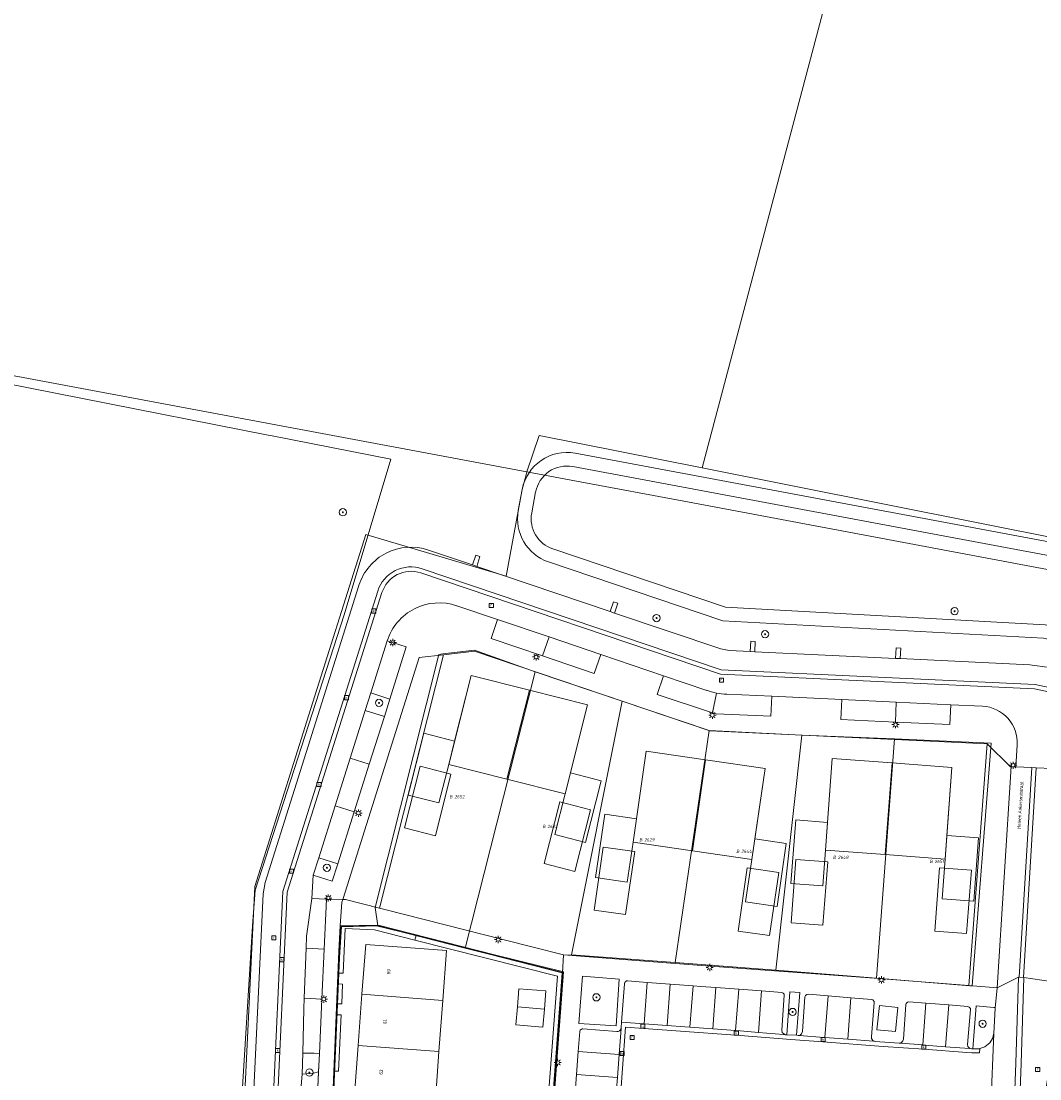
# Model space of a CAD drawing. Header units: metres. Extents: x 207466 to 209466, y 475780 to 477780.
# Tile 134 of 189: x 208272 to 208384, y 476957 to 477073. Entities that reach past the tile are written whole.
import ezdxf
from ezdxf.enums import TextEntityAlignment as Align

# ---------------------------------------------------------------- set-up
doc = ezdxf.new("R2010")
doc.units = ezdxf.units.M
doc.layers.get('0').update_dxf_attribs({"color": 253, "linetype": 'CONTINUOUS'})
for name, color, linetype, lineweight, true_color in [('B-RO-GR-BEPLANTING_CULTUUR_VASTE PLANTENVAK-GV', 7, 'CONTINUOUS', 0, 0x6d8a47), ('B-RO-GR-BOOM-S', 7, 'CONTINUOUS', 0, 0x6d8a47), ('B-RO-GR-BOUWLAND-GV', 7, 'CONTINUOUS', 0, 0x6d8a47), ('B-RO-OG-BEBOUWING-GV', 7, 'CONTINUOUS', 0, 0xa50000), ('B-RO-OG-BEBOUWING_LAGE TRAFO-GV', 7, 'CONTINUOUS', 0, 0xa50000), ('B1-OG-WA-SLOOT_WATER-G', 7, 'CONTINUOUS', 0, 0x478c9a), ('N-RO-GR-BEPLANTING_CULTUUR_VASTE PLANTENVAK-GV', 7, 'CONTINUOUS', 0, 0x6d8a47), ('N-RO-GR-BOOM-S', 7, 'CONTINUOUS', 0, 0x6d8a47), ('N-RO-GR-GROENVOORZIENING-GV', 7, 'CONTINUOUS', 0, 0x6d8a47)]:
    doc.layers.add(name, color=color, linetype=linetype, lineweight=lineweight, true_color=true_color)
for name, color, linetype, lineweight in [('B-RO-KL-ET_LS_OV_LICHTMAST-S', 253, 'CONTINUOUS', 0), ('B-RO-OG-BEBOUWING-T18', 7, 'CONTINUOUS', 0), ('B-RO-OG-TERREIN_ERF-GV', 253, 'CONTINUOUS', 0), ('B-RO-RI-GWA_KOLK-S', 253, 'CONTINUOUS', 0), ('B-RO-RI-GWA_RIOOLPUT-S', 253, 'CONTINUOUS', 0), ('B-RO-VH-ONVERHARD-GV', 253, 'CONTINUOUS', 0), ('B-RO-VH-VERHARDING_STRAATBAKSTEEN-GV', 253, 'CONTINUOUS', 0), ('B-WE-KG-GRENS_PERCEEL-GV', 150, 'CONTINUOUS', 18), ('B-WE-KG-GRENS_PERCEEL-S', 150, 'CONTINUOUS', 25), ('B1-OG-WA-SLOOT_BOVENINSTEEK-G', 253, 'CONTINUOUS', 13), ('N-RO-KL-ET_LS_OV_LICHTMAST-S', 253, 'CONTINUOUS', 0), ('N-RO-OG-TERREIN_ERF-GV', 253, 'CONTINUOUS', 0), ('N-RO-OG-TERREIN_ONBEGROEID-GV', 253, 'CONTINUOUS', 0), ('N-RO-OG-TOPOGRAFIE-T18', 7, 'CONTINUOUS', 0), ('N-RO-RI-GWA_KOLK-S', 253, 'CONTINUOUS', 0), ('N-RO-RI-GWA_RIOOLPUT-S', 253, 'CONTINUOUS', 0), ('N-RO-VH-ONVERHARD-GV', 253, 'CONTINUOUS', 0), ('N-RO-VH-VERHARDING_BEDRIJFSVLOERPLAAT-GV', 253, 'CONTINUOUS', 0), ('N-RO-VH-VERHARDING_STRAATBAKSTEEN-GV', 253, 'CONTINUOUS', 0)]:
    doc.layers.add(name, color=color, linetype=linetype, lineweight=lineweight)
doc.styles.add('NLCS-ISO', font='NLCS-ISO.ttf')
doc.styles.add('NLCS-ISO-M200-T18', font='NLCS-ISO.ttf', dxfattribs={"height": 1.8})

# ---------------------------------------------------------------- blocks, each defined once
blk = doc.blocks.new('SKL-ET_OV_LICHTMAST-SO1')
at = {"color": 0, "linetype": 'ByBlock', "lineweight": -2}
blk.add_circle((0, 0), 1, dxfattribs=at)
for points in [[(-1.25, 0), (-2, 0)], [(-1.4142, 1.4142), (-0.8839, 0.8839)], [(0, 2), (0, 1.25)], [(0.8839, 0.8839), (1.4142, 1.4142)], [(2, 0), (1.25, 0)], [(-1.4142, -1.4142), (-0.8839, -0.8839)], [(0, -1.25), (0, -2)], [(0.8839, -0.8839), (1.4142, -1.4142)]]:
    blk.add_open_spline(points, degree=1, dxfattribs=at)
blk = doc.blocks.new('SRI-PUT_INSPECTIEPUT_RIOOLPUT-SO1')
at = {"color": 0, "linetype": 'ByBlock', "lineweight": -2, "flags": 128}
blk.add_lwpolyline([(-1.125, -1.125), (1.125, -1.125), (1.125, 1.125), (-1.125, 1.125), (-1.125, -1.125)], dxfattribs=at)
at = {"color": 0, "linetype": 'ByBlock', "lineweight": -2, "insert": (0, 0.2828), "char_height": 1.5, "attachment_point": 5, "line_spacing_factor": 0.8, "style": 'NLCS-ISO'}
blk.add_mtext('{\\C0;r}', dxfattribs=at)
blk = doc.blocks.new('SRI-KOLK-SO1')
at = {"color": 0, "linetype": 'ByBlock', "lineweight": -2, "flags": 128}
blk.add_lwpolyline([(-1.125, -1.125), (1.125, -1.125), (1.125, 1.125), (-1.125, 1.125), (-1.125, -1.125)], dxfattribs=at)
at = {"color": 0, "linetype": 'ByBlock', "lineweight": -2, "insert": (0, 0), "char_height": 1.5, "attachment_point": 5, "line_spacing_factor": 0.8, "style": 'NLCS-ISO'}
blk.add_mtext('{\\C0;k}', dxfattribs=at)
blk = doc.blocks.new('SGR-BOOM_01-SO1')
at = {"linetype": 'Continuous'}
h = blk.add_hatch(color=0, dxfattribs=at)
edge = h.paths.add_edge_path()
edge.add_arc((0, 0), 0.25, 0, 360)
at = {"color": 0, "linetype": 'ByBlock', "lineweight": -2}
for radius in [2, 0.25]:
    blk.add_circle((0, 0), radius, dxfattribs=at)
blk = doc.blocks.new('SKG-PERCEELNUMMER-SO')
at = {"style": 'NLCS-ISO', "oblique": 10, "flags": 1}
blk.add_attdef('GEMEENTECODE', text='', height=1.8, dxfattribs=at).set_placement((0, 2.55), align=Align.MIDDLE_CENTER)
at = {"style": 'NLCS-ISO', "oblique": 10}
blk.add_attdef('SECTIE', text='', height=1.8, dxfattribs=at).set_placement((-0.5, 0), align=Align.MIDDLE_RIGHT)
blk.add_attdef('PERCEELNUMMER', text='', height=1.8, dxfattribs=at).set_placement((0.5, 0), align=Align.MIDDLE_LEFT)

msp = doc.modelspace()

# ---------------------------------------------------------------- linework, layer by layer
at = {"layer": 'B-RO-GR-BEPLANTING_CULTUUR_VASTE PLANTENVAK-GV', "flags": 128}
for points in [[(208337.21, 476962.35), (208337.55, 476967.5), (208333.53, 476967.83), (208333.13, 476962.63), (208337.21, 476962.35)], [(208355.98, 476961.37), (208357.07, 476961.32), (208357.42, 476966.03), (208356.34, 476966.1), (208355.98, 476961.37)], [(208376.45, 476959.83), (208377.15, 476959.84), (208377.22, 476959.86), (208377.77, 476960.05), (208378.31, 476960.47), (208378.63, 476960.96), (208378.75, 476961.52), (208378.9, 476964.29), (208378.86, 476964.36), (208378.76, 476964.39), (208377.94, 476964.46), (208376.82, 476964.55), (208376.45, 476959.83)]]:
    msp.add_lwpolyline(points, dxfattribs=at)
at = {"layer": 'B-RO-GR-BOUWLAND-GV', "flags": 128}
msp.add_lwpolyline([(208291.89, 476925.93), (208295.92, 476952.06), (208297.24, 476973.36), (208297.51, 476977.26), (208307.3, 477007.55), (208312.45, 477024.67), (208299.41, 477027.21), (208298.96, 477027.28), (208258.07, 477035.35)], dxfattribs=at)
at = {"layer": 'B-RO-OG-BEBOUWING-GV', "flags": 128}
for points in [[(208327.68, 476999.27), (208321.29, 477000.89), (208319.45, 476993.66), (208318.81, 476991.1), (208325.2, 476989.48), (208327.68, 476999.27)], [(208327.68, 476999.27), (208325.2, 476989.48), (208331.6, 476987.86), (208332.19, 476990.17), (208334.08, 476997.65), (208327.68, 476999.27)], [(208314.34, 476987.73), (208317.73, 476986.87), (208318.81, 476991.1), (208319.45, 476993.66), (208316.06, 476994.52), (208314.34, 476987.73)], [(208347.06, 476991.59), (208340.53, 476992.54), (208339.45, 476985.1), (208339.08, 476982.55), (208345.61, 476981.6), (208347.06, 476991.59)], [(208347.06, 476991.59), (208345.61, 476981.6), (208352.14, 476980.65), (208352.47, 476982.9), (208353.6, 476990.64), (208347.06, 476991.59)], [(208367.57, 476991.26), (208360.99, 476991.75), (208360.46, 476984.73), (208360.23, 476981.68), (208366.82, 476981.18), (208367.57, 476991.26)], [(208332.19, 476990.17), (208331.6, 476987.86), (208330.47, 476983.39), (208333.86, 476982.53), (208335.58, 476989.31), (208332.19, 476990.17)], [(208367.57, 476991.26), (208366.82, 476981.18), (208373.4, 476980.69), (208373.59, 476983.3), (208374.15, 476990.76), (208367.57, 476991.26)], [(208334.97, 476978.68), (208338.44, 476978.17), (208339.08, 476982.55), (208339.45, 476985.1), (208335.98, 476985.61), (208334.97, 476978.68)], [(208356.45, 476978.01), (208359.94, 476977.75), (208360.23, 476981.68), (208360.46, 476984.73), (208356.97, 476984.99), (208356.45, 476978.01)], [(208377.08, 476983.04), (208373.59, 476983.3), (208373.4, 476980.69), (208373.07, 476976.32), (208376.56, 476976.06), (208377.08, 476983.04)], [(208351.46, 476975.98), (208354.92, 476975.47), (208355.93, 476982.4), (208352.47, 476982.9), (208352.14, 476980.65), (208351.46, 476975.98)], [(208318.58, 476970.65), (208309.68, 476971.31), (208309.27, 476965.82), (208318.17, 476965.16), (208318.58, 476970.65)], [(208318.17, 476965.16), (208309.27, 476965.82), (208308.84, 476960.2), (208317.74, 476959.53), (208318.17, 476965.16)], [(208329.48, 476966.2), (208326.51, 476966.43), (208326.36, 476964.44), (208329.33, 476964.2), (208329.48, 476966.2)], [(208329.33, 476964.2), (208326.36, 476964.44), (208326.2, 476962.45), (208329.17, 476962.21), (208329.33, 476964.2)], [(208317.74, 476959.53), (208308.84, 476960.2), (208308.43, 476954.81), (208317.34, 476954.13), (208317.74, 476959.53)]]:
    msp.add_lwpolyline(points, dxfattribs=at)
at = {"layer": 'B-RO-OG-BEBOUWING_LAGE TRAFO-GV', "flags": 128}
msp.add_lwpolyline([(208366.2, 476964.6), (208365.91, 476961.93), (208367.93, 476961.72), (208368.22, 476964.38), (208366.2, 476964.6)], dxfattribs=at)
at = {"layer": 'B-RO-OG-TERREIN_ERF-GV', "flags": 128}
for points in [[(208304.08, 476933.26), (208304.43, 476933.24), (208311.77, 476932.7), (208323.45, 476931.82), (208328.65, 476931.43), (208328.86, 476934.05), (208329.48, 476942.34), (208330.23, 476952.11), (208330.99, 476962.38), (208331.42, 476968.29), (208323.85, 476970.16), (208311.06, 476973.41), (208306.87, 476973.35), (208306.73, 476970.55), (208306.36, 476961.72), (208305.88, 476950.24), (208304.4, 476941.38), (208303.06, 476933.34), (208304.08, 476933.26)], [(208316.12, 476938.05), (208315.71, 476932.52), (208306.8, 476933.17), (208307.21, 476938.64), (208307.62, 476944.06), (208308.03, 476949.44), (208308.43, 476954.81), (208308.84, 476960.2), (208309.27, 476965.82), (208309.68, 476971.31), (208318.58, 476970.65), (208318.17, 476965.16), (208317.74, 476959.53), (208317.34, 476954.13), (208316.93, 476948.74), (208316.53, 476943.39), (208316.12, 476938.05)], [(208329.33, 476964.2), (208329.17, 476962.21), (208326.2, 476962.45), (208326.36, 476964.44), (208326.51, 476966.43), (208329.48, 476966.2), (208329.33, 476964.2)]]:
    msp.add_lwpolyline(points, dxfattribs=at)
at = {"layer": 'B-RO-VH-ONVERHARD-GV', "flags": 128}
for points in [[(208317.73, 476986.87), (208314.34, 476987.73), (208316.06, 476994.52), (208319.45, 476993.66), (208321.29, 477000.89), (208327.68, 476999.27), (208334.08, 476997.65), (208332.19, 476990.17), (208335.58, 476989.31), (208333.86, 476982.53), (208330.47, 476983.39), (208331.6, 476987.86), (208325.2, 476989.48), (208318.81, 476991.1), (208317.73, 476986.87)], [(208352.47, 476982.9), (208355.93, 476982.4), (208354.92, 476975.47), (208351.46, 476975.98), (208352.14, 476980.65), (208345.61, 476981.6), (208339.08, 476982.55), (208338.44, 476978.17), (208334.97, 476978.68), (208335.98, 476985.61), (208339.45, 476985.1), (208340.53, 476992.54), (208347.06, 476991.59), (208353.6, 476990.64), (208352.47, 476982.9)], [(208356.45, 476978.01), (208356.97, 476984.99), (208360.46, 476984.73), (208360.99, 476991.75), (208367.57, 476991.26), (208374.15, 476990.76), (208373.59, 476983.3), (208377.08, 476983.04), (208376.56, 476976.06), (208373.07, 476976.32), (208373.4, 476980.69), (208366.82, 476981.18), (208360.23, 476981.68), (208359.94, 476977.75), (208356.45, 476978.01)], [(208304.22, 476951.31), (208304.5, 476957.31), (208304.59, 476959.3), (208304.87, 476965.3), (208305.12, 476970.79), (208305.37, 476976.29), (208307.15, 476976.24), (208307.45, 476976.23), (208311.19, 476975.29), (208311.77, 476975.14), (208324.77, 476971.85), (208331.45, 476970.17), (208340.37, 476969.47), (208347.55, 476968.92), (208358.15, 476968.13), (208366.08, 476967.55), (208375.52, 476966.82), (208376.01, 476966.78), (208379.12, 476966.52), (208381.49, 476967.71), (208381.55, 476967.71), (208382.02, 476967.66), (208382.07, 476967.66), (208386.01, 476967.08)]]:
    msp.add_lwpolyline(points, dxfattribs=at)
at = {"layer": 'B-RO-VH-VERHARDING_STRAATBAKSTEEN-GV', "flags": 128}
for points in [[(208304.01, 476932.36), (208304.05, 476932.85), (208304.08, 476933.26), (208303.06, 476933.34), (208304.4, 476941.38), (208305.88, 476950.24), (208306.36, 476961.72), (208306.73, 476970.55), (208306.87, 476973.35), (208307.06, 476975.97), (208307.15, 476976.24), (208305.37, 476976.29), (208305.12, 476970.79), (208304.87, 476965.3), (208304.59, 476959.3), (208304.5, 476957.31), (208304.22, 476951.31), (208304.05, 476949.59), (208303.39, 476945.63), (208302.4, 476939.72), (208302.07, 476937.74), (208299.95, 476938.1), (208299.67, 476936.4)], [(208332.69, 476954.51), (208332.87, 476957.02), (208333.06, 476959.53), (208333.22, 476961.74), (208333.24, 476961.81), (208333.27, 476961.87), (208333.31, 476961.92), (208333.36, 476961.96), (208333.42, 476962), (208333.48, 476962.02), (208333.55, 476962.03), (208337.3, 476961.75), (208337.37, 476961.74), (208337.44, 476961.75), (208337.52, 476961.78), (208337.58, 476961.81), (208337.64, 476961.85), (208337.69, 476961.91), (208337.73, 476961.97), (208337.75, 476962.04), (208337.76, 476962.08), (208337.77, 476962.11), (208337.77, 476962.19), (208337.82, 476962.75), (208338.15, 476966.99), (208338.16, 476967.05), (208338.17, 476967.1), (208338.2, 476967.16), (208338.23, 476967.2), (208338.28, 476967.24), (208338.33, 476967.27), (208338.38, 476967.29), (208338.44, 476967.29), (208338.49, 476967.29), (208340.65, 476967.13), (208343.16, 476966.93), (208345.68, 476966.74), (208346.52, 476966.68), (208348.19, 476966.56), (208350.7, 476966.37), (208353.22, 476966.19), (208355.43, 476966.03), (208355.61, 476965.96), (208355.71, 476965.83), (208355.72, 476965.72), (208355.44, 476961.87), (208355.5, 476961.62), (208355.66, 476961.46), (208355.86, 476961.38), (208355.98, 476961.37), (208356.34, 476966.1), (208357.42, 476966.03), (208357.07, 476961.32), (208357.24, 476961.31), (208357.47, 476961.34), (208357.61, 476961.48), (208357.71, 476961.72), (208357.98, 476965.53), (208358.05, 476965.68), (208358.2, 476965.8), (208358.36, 476965.82), (208360.53, 476965.65), (208363.04, 476965.44), (208365.3, 476965.26), (208365.46, 476965.23), (208365.59, 476965.04), (208365.59, 476964.94), (208365.29, 476961.14), (208365.31, 476960.97), (208365.46, 476960.76), (208365.71, 476960.65), (208368.36, 476960.46), (208368.61, 476960.52), (208368.77, 476960.69), (208368.83, 476960.89), (208369.08, 476964.7), (208369.11, 476964.83), (208369.26, 476964.96), (208369.4, 476964.99), (208371.29, 476964.84), (208373.8, 476964.65), (208375.89, 476964.49), (208376.06, 476964.42), (208376.19, 476964.26), (208376.18, 476964.16), (208375.88, 476960.31), (208375.91, 476960.09), (208376.13, 476959.88), (208376.31, 476959.83), (208376.45, 476959.83), (208376.82, 476964.55), (208377.94, 476964.46), (208378.76, 476964.39), (208378.86, 476964.36), (208378.9, 476964.29), (208379.12, 476966.52), (208376.01, 476966.78), (208375.52, 476966.82), (208366.08, 476967.55), (208358.15, 476968.13), (208347.55, 476968.92), (208340.37, 476969.47), (208331.45, 476970.17), (208324.77, 476971.85), (208311.77, 476975.14), (208311.19, 476975.29), (208307.45, 476976.23), (208307.15, 476976.24), (208307.06, 476975.97), (208306.87, 476973.35), (208311.06, 476973.41), (208323.85, 476970.16), (208331.42, 476968.29), (208330.99, 476962.38), (208330.23, 476952.11)], [(208337.21, 476962.35), (208333.13, 476962.63), (208333.53, 476967.83), (208337.55, 476967.5), (208337.21, 476962.35)], [(208337.82, 476962.75), (208340.31, 476962.58), (208340.65, 476967.13), (208338.49, 476967.29), (208338.44, 476967.29), (208338.38, 476967.29), (208338.33, 476967.27), (208338.28, 476967.24), (208338.23, 476967.2), (208338.2, 476967.16), (208338.17, 476967.1), (208338.16, 476967.05), (208338.15, 476966.99), (208337.82, 476962.75)], [(208340.31, 476962.58), (208342.82, 476962.4), (208343.16, 476966.93), (208340.65, 476967.13), (208340.31, 476962.58)], [(208345.34, 476962.22), (208345.68, 476966.74), (208343.16, 476966.93), (208342.82, 476962.4), (208344.79, 476962.26), (208345.34, 476962.22)], [(208368.79, 476902.57), (208369.53, 476904.78), (208371.41, 476910.19), (208375.48, 476922.02), (208378.86, 476931.96), (208381.06, 476938.36), (208381.15, 476940.84), (208381.43, 476949.52), (208381.75, 476958.22), (208382.07, 476967.66), (208382.02, 476967.66), (208381.55, 476967.71), (208381.49, 476967.71), (208381.17, 476958.25), (208380.86, 476949.52), (208380.57, 476940.83), (208380.48, 476938.5), (208378.3, 476932.1), (208374.94, 476922.21), (208370.86, 476910.38), (208368.97, 476904.96), (208368.21, 476902.73), (208368.79, 476902.57)], [(208380.86, 476949.52), (208381.17, 476958.25), (208381.49, 476967.71), (208379.12, 476966.52), (208378.9, 476964.29), (208378.75, 476961.52), (208378.42, 476953.54)], [(208383.83, 476950.76), (208385.39, 476961.47), (208385.65, 476964.56), (208386.02, 476967.07), (208386.01, 476967.08), (208382.07, 476967.66), (208381.75, 476958.22), (208381.43, 476949.52)], [(208345.34, 476962.22), (208347.85, 476962.02), (208348.19, 476966.56), (208346.52, 476966.68), (208345.68, 476966.74), (208345.34, 476962.22)], [(208347.85, 476962.02), (208350.36, 476961.83), (208350.7, 476966.37), (208348.19, 476966.56), (208347.85, 476962.02)], [(208352.87, 476961.62), (208353.22, 476966.19), (208350.7, 476966.37), (208350.36, 476961.83), (208350.85, 476961.79), (208352.87, 476961.62)], [(208355.86, 476961.38), (208355.66, 476961.46), (208355.5, 476961.62), (208355.44, 476961.87), (208355.72, 476965.72), (208355.71, 476965.83), (208355.61, 476965.96), (208355.43, 476966.03), (208353.22, 476966.19), (208352.87, 476961.62), (208355.64, 476961.4), (208355.86, 476961.38)], [(208357.24, 476961.31), (208357.39, 476961.29), (208360.05, 476961.08), (208360.18, 476961.07), (208360.53, 476965.65), (208358.36, 476965.82), (208358.2, 476965.8), (208358.05, 476965.68), (208357.98, 476965.53), (208357.71, 476961.72), (208357.61, 476961.48), (208357.47, 476961.34), (208357.24, 476961.31)], [(208360.18, 476961.07), (208362.7, 476960.88), (208363.04, 476965.44), (208360.53, 476965.65), (208360.18, 476961.07)], [(208365.71, 476960.65), (208365.46, 476960.76), (208365.31, 476960.97), (208365.29, 476961.14), (208365.59, 476964.94), (208365.59, 476965.04), (208365.46, 476965.23), (208365.3, 476965.26), (208363.04, 476965.44), (208362.7, 476960.88), (208365.53, 476960.66), (208365.71, 476960.65)], [(208366.2, 476964.6), (208368.22, 476964.38), (208367.93, 476961.72), (208365.91, 476961.93), (208366.2, 476964.6)], [(208368.36, 476960.46), (208368.55, 476960.45), (208370.95, 476960.25), (208371.29, 476964.84), (208369.4, 476964.99), (208369.26, 476964.96), (208369.11, 476964.83), (208369.08, 476964.7), (208368.83, 476960.89), (208368.77, 476960.69), (208368.61, 476960.52), (208368.36, 476960.46)], [(208373.46, 476960.06), (208373.8, 476964.65), (208371.29, 476964.84), (208370.95, 476960.25), (208371.1, 476960.23), (208373.46, 476960.06)], [(208376.31, 476959.83), (208376.13, 476959.88), (208375.91, 476960.09), (208375.88, 476960.31), (208376.18, 476964.16), (208376.19, 476964.26), (208376.06, 476964.42), (208375.89, 476964.49), (208373.8, 476964.65), (208373.46, 476960.06), (208376.08, 476959.86), (208376.31, 476959.83)], [(208377.22, 476959.86), (208377.15, 476959.84), (208376.45, 476959.83), (208376.31, 476959.83), (208376.08, 476959.86), (208373.46, 476960.06), (208371.1, 476960.23), (208370.95, 476960.25), (208368.55, 476960.45), (208368.36, 476960.46), (208365.71, 476960.65), (208365.53, 476960.66), (208362.7, 476960.88), (208360.18, 476961.07), (208360.05, 476961.08), (208357.39, 476961.29), (208357.24, 476961.31), (208357.07, 476961.32), (208355.98, 476961.37), (208355.86, 476961.38), (208355.64, 476961.4), (208352.87, 476961.62), (208350.85, 476961.79), (208350.36, 476961.83), (208347.85, 476962.02), (208345.34, 476962.22), (208344.79, 476962.26), (208342.82, 476962.4), (208340.31, 476962.58), (208337.82, 476962.75), (208337.77, 476962.19), (208337.77, 476962.11), (208337.76, 476962.08), (208337.55, 476959.2), (208337.36, 476956.68), (208337.17, 476954.17)], [(208378.42, 476953.54), (208378.75, 476961.52), (208378.63, 476960.96), (208378.31, 476960.47), (208377.77, 476960.05), (208377.22, 476959.86), (208377.19, 476959.37), (208376.33, 476959.37), (208375.79, 476959.41), (208371.05, 476959.79), (208366.58, 476960.1), (208359.96, 476960.6), (208356.43, 476960.86), (208350.86, 476961.31), (208343.79, 476961.82), (208338.25, 476962.22), (208337.58, 476953.12)], [(208337.58, 476953.12), (208338.25, 476962.22), (208343.79, 476961.82), (208350.86, 476961.31), (208356.43, 476960.86), (208359.96, 476960.6), (208366.58, 476960.1), (208371.05, 476959.79), (208375.79, 476959.41), (208376.33, 476959.37), (208377.19, 476959.37), (208377.22, 476959.86)], [(208333.06, 476959.53), (208337.55, 476959.2), (208337.76, 476962.08), (208337.75, 476962.04), (208337.73, 476961.97), (208337.69, 476961.91), (208337.64, 476961.85), (208337.58, 476961.81), (208337.52, 476961.78), (208337.44, 476961.75), (208337.37, 476961.74), (208337.3, 476961.75), (208333.55, 476962.03), (208333.48, 476962.02), (208333.42, 476962), (208333.36, 476961.96), (208333.31, 476961.92), (208333.27, 476961.87), (208333.24, 476961.81), (208333.22, 476961.74), (208333.06, 476959.53)], [(208332.87, 476957.02), (208337.36, 476956.68), (208337.55, 476959.2), (208333.06, 476959.53), (208332.87, 476957.02)], [(208332.69, 476954.51), (208337.17, 476954.17), (208337.36, 476956.68), (208332.87, 476957.02), (208332.69, 476954.51)]]:
    msp.add_lwpolyline(points, dxfattribs=at)
at = {"layer": 'B-WE-KG-GRENS_PERCEEL-GV'}
for points in [[(208327.41, 477023.26), (208328.74, 477027.27), (208346.67, 477023.7), (208364.18, 477089.75), (208397.08, 477218.03), (208341.99, 477221.25), (208269.57, 477226.26), (208251.94, 477148.85), (208251.42, 477129.05), (208233.65, 477038.21), (208246.12, 477038.48)], [(208364.18, 477089.75), (208346.67, 477023.7), (208396.92, 477013.71), (208466.47, 477000.9), (208488.75, 477070.43), (208476.61, 477074.54), (208466.67, 477044.19), (208438.23, 477057.01)], [(208332.29, 477022.34), (208345.64, 477019.84), (208407.29, 477008.29), (208465.38, 476997.49), (208500, 476990.91), (208508.09, 476989.12), (208522.32, 476983.22), (208558.37, 476966.29), (208599.36, 476946.77), (208619.88, 476937.21), (208625.47, 476937.21), (208605.17, 476946.99), (208520.11, 476987.4), (208508.85, 476991.83), (208500, 476993.67), (208466.58, 477000.88), (208466.47, 477000.9), (208396.92, 477013.71), (208346.67, 477023.7), (208328.74, 477027.27), (208327.41, 477023.26)], [(208303.18, 476933.42), (208305.96, 476950.23), (208306.93, 476973.24), (208311.01, 476973.34), (208310.71, 476975.37), (208317.73, 477003.2), (208318.17, 477003.25), (208321.64, 477003.66), (208328.32, 477001.29), (208337.88, 476998.05), (208347.45, 476994.82), (208357.63, 476994.33), (208367.82, 476993.9), (208378.45, 476993.45), (208376.39, 476966.75), (208376.11, 476966.77), (208365.84, 476967.59), (208354.78, 476968.47), (208343.73, 476969.32), (208332.33, 476970.16), (208331.44, 476970.12), (208331.31, 476968.21), (208328.58, 476931.53)], [(208311.01, 476973.34), (208320.62, 476970.91), (208328.32, 477001.29), (208321.64, 477003.66), (208318.17, 477003.25), (208317.73, 477003.2), (208310.71, 476975.37)], [(208332.33, 476970.16), (208337.88, 476998.05), (208328.32, 477001.29), (208320.62, 476970.91), (208331.31, 476968.21), (208331.44, 476970.12)], [(208337.88, 476998.05), (208332.33, 476970.16), (208343.73, 476969.32), (208347.45, 476994.82)], [(208347.45, 476994.82), (208343.73, 476969.32), (208354.78, 476968.47), (208357.63, 476994.33)], [(208357.63, 476994.33), (208354.78, 476968.47), (208365.84, 476967.59), (208367.82, 476993.9)], [(208365.84, 476967.59), (208376.11, 476966.77), (208376.39, 476966.75), (208378.45, 476993.45), (208367.82, 476993.9)], [(208331.31, 476968.21), (208320.62, 476970.91), (208311.01, 476973.34), (208306.93, 476973.24), (208305.96, 476950.23), (208303.18, 476933.42), (208328.58, 476931.53)]]:
    msp.add_lwpolyline(points, close=True, dxfattribs=at)
for points in [[(208239.12, 476916.37), (208275.78, 476883.26), (208279.32, 476896.7), (208279.79, 476898.49), (208288.82, 476906.98), (208296.2, 476951.2), (208297.48, 476977.67), (208303.21, 476995.86), (208309.68, 477016.37), (208325.11, 477011.78), (208326.89, 477021.32), (208327.2, 477022.52), (208327.41, 477023.26), (208246.12, 477038.48)], [(208465.38, 476997.49), (208407.29, 477008.29), (208345.64, 477019.84), (208332.29, 477022.34), (208327.41, 477023.26), (208327.2, 477022.52), (208326.89, 477021.32), (208325.11, 477011.78), (208309.68, 477016.37), (208303.21, 476995.86), (208297.48, 476977.67), (208296.2, 476951.2)]]:
    msp.add_lwpolyline(points, dxfattribs=at)
at = {"layer": 'B1-OG-WA-SLOOT_BOVENINSTEEK-G', "flags": 128}
for points in [[(208463.35, 477000.88), (208332.73, 477025.32)], [(208332.45, 477023.84), (208463.07, 476999.41)], [(208326.89, 477021.32), (208326.46, 477019.02)], [(208327.94, 477018.75), (208328.37, 477021.05)], [(208461.14, 476990.92), (208439.61, 476997.06), (208418.18, 476999.2), (208384.41, 477006.46), (208349.24, 477008.37), (208330.26, 477014.79)], [(208329.78, 477013.37), (208348.96, 477006.88), (208384.21, 477004.97), (208417.94, 476997.72), (208439.33, 476995.58), (208460.72, 476989.48)]]:
    msp.add_lwpolyline(points, dxfattribs=at)
at = {"layer": 'B1-OG-WA-SLOOT_BOVENINSTEEK-G'}
for centre, radius, start, end in [((208331.81, 477020.4), 5, 79.4234, 169.3816), ((208331.81, 477020.4), 3.5, 79.388, 169.4049), ((208331.38, 477018.1), 5, 169.4184, 251.3008), ((208331.38, 477018.1), 3.5, 169.3784, 251.3412)]:
    msp.add_arc(centre, radius, start, end, dxfattribs=at)
at = {"layer": 'B1-OG-WA-SLOOT_WATER-G', "flags": 128}
for points in [[(208463.07, 476999.41), (208332.45, 477023.84)], [(208328.37, 477021.05), (208327.94, 477018.75)], [(208330.26, 477014.79), (208349.24, 477008.37), (208384.41, 477006.46), (208418.18, 476999.2), (208439.61, 476997.06), (208461.14, 476990.92)]]:
    msp.add_lwpolyline(points, dxfattribs=at)
at = {"layer": 'B1-OG-WA-SLOOT_WATER-G'}
for centre, start, end in [((208331.81, 477020.4), 79.388, 169.4049), ((208331.38, 477018.1), 169.3784, 251.3412)]:
    msp.add_arc(centre, 3.5, start, end, dxfattribs=at)
at = {"layer": 'N-RO-GR-BEPLANTING_CULTUUR_VASTE PLANTENVAK-GV', "flags": 128}
for points in [[(208307.15, 476976.24), (208307.45, 476976.23), (208311.19, 476975.29), (208318.25, 477003.16), (208315.55, 477002.84), (208307.19, 476976.37), (208307.15, 476976.24)], [(208379.12, 476966.52), (208380.67, 476990.87), (208380.57, 476990.88), (208378.01, 476993.37), (208376.01, 476966.78), (208379.12, 476966.52)]]:
    msp.add_lwpolyline(points, dxfattribs=at)
at = {"layer": 'N-RO-GR-GROENVOORZIENING-GV', "flags": 128}
for points in [[(208310.64, 476972.92), (208315.1, 476971.79), (208315.22, 476972.27), (208310.71, 476973.39), (208307.03, 476973.27), (208306.7, 476968.16), (208307.2, 476968.14), (208307.43, 476973.07), (208310.64, 476972.92)], [(208315.22, 476972.27), (208315.1, 476971.79), (208330.76, 476967.82), (208328.07, 476932.07), (208315.76, 476932.99), (208315.73, 476932.49), (208328.53, 476931.53), (208331.29, 476968.2), (208315.22, 476972.27)], [(208307.14, 476966.94), (208306.64, 476966.97), (208306.55, 476964.78), (208307.04, 476964.76), (208307.14, 476966.94)], [(208306.99, 476963.56), (208306.49, 476963.58), (208306.2, 476957.39), (208306.7, 476957.36), (208306.99, 476963.56)]]:
    msp.add_lwpolyline(points, dxfattribs=at)
at = {"layer": 'N-RO-OG-TERREIN_ERF-GV', "flags": 128}
for points in [[(208376.01, 476966.78), (208378.01, 476993.37), (208347.53, 476994.8), (208321.63, 477003.56), (208318.25, 477003.16), (208311.19, 476975.29), (208311.77, 476975.14), (208324.77, 476971.85), (208331.45, 476970.17), (208340.37, 476969.47), (208347.55, 476968.92), (208358.15, 476968.13), (208366.08, 476967.55), (208375.52, 476966.82), (208376.01, 476966.78)], [(208325.2, 476989.48), (208318.81, 476991.1), (208321.29, 477000.89), (208327.68, 476999.27), (208334.08, 476997.65), (208331.6, 476987.86), (208325.2, 476989.48)], [(208345.61, 476981.6), (208339.08, 476982.55), (208340.53, 476992.54), (208347.06, 476991.59), (208353.6, 476990.64), (208352.14, 476980.65), (208345.61, 476981.6)], [(208366.82, 476981.18), (208360.23, 476981.68), (208360.99, 476991.75), (208367.57, 476991.26), (208374.15, 476990.76), (208373.4, 476980.69), (208366.82, 476981.18)], [(208313.94, 476984.11), (208315.66, 476990.9), (208319.06, 476990.04), (208317.34, 476983.25), (208313.94, 476984.11)], [(208332.69, 476979.33), (208329.3, 476980.19), (208331.02, 476986.98), (208334.41, 476986.12), (208332.69, 476979.33)], [(208334.8, 476975.09), (208335.81, 476982.01), (208339.28, 476981.51), (208338.27, 476974.58), (208334.8, 476975.09)], [(208350.64, 476972.78), (208351.65, 476979.71), (208355.11, 476979.2), (208354.1, 476972.27), (208350.64, 476972.78)], [(208356.48, 476973.68), (208357, 476980.66), (208360.49, 476980.4), (208359.96, 476973.41), (208356.48, 476973.68)], [(208375.77, 476972.49), (208372.28, 476972.75), (208372.8, 476979.73), (208376.3, 476979.47), (208375.77, 476972.49)]]:
    msp.add_lwpolyline(points, dxfattribs=at)
at = {"layer": 'N-RO-OG-TERREIN_ONBEGROEID-GV', "flags": 128}
for points in [[(208312.33, 476998.28), (208310.24, 476998.95), (208309.63, 476997.04), (208311.73, 476996.38), (208312.33, 476998.28)], [(208306.61, 476980.17), (208304.51, 476980.83), (208303.9, 476978.92), (208306, 476978.26), (208306.61, 476980.17)], [(208302.68, 476957.03), (208303.94, 476957.16), (208304.5, 476957.31), (208304.59, 476959.3), (208304.03, 476959.34), (208302.77, 476959.35), (208302.68, 476957.03)]]:
    msp.add_lwpolyline(points, dxfattribs=at)
at = {"layer": 'N-RO-VH-ONVERHARD-GV', "flags": 128}
msp.add_lwpolyline([(208301.99, 476940.6), (208302.53, 476940.5), (208303.39, 476945.63), (208304.05, 476949.59), (208304.22, 476951.31), (208304.5, 476957.27), (208304.59, 476959.3), (208304.87, 476965.3), (208305.12, 476970.79), (208305.37, 476976.29), (208303.76, 476976.37), (208303.17, 476972.23), (208303.12, 476970.88), (208302.91, 476965.4), (208302.87, 476964.23), (208302.77, 476959.35), (208302.68, 476957.03), (208302.19, 476950.96), (208301.35, 476945.97), (208301.32, 476945.8), (208300.47, 476940.89), (208300.07, 476938.78), (208301.62, 476938.55), (208301.99, 476940.6)], dxfattribs=at)
at = {"layer": 'N-RO-VH-VERHARDING_BEDRIJFSVLOERPLAAT-GV', "flags": 128}
for points in [[(208321.41, 477013.03), (208321.89, 477012.87), (208322.25, 477013.96), (208321.78, 477014.12), (208321.41, 477013.03)], [(208336.57, 477007.9), (208337.04, 477007.74), (208337.41, 477008.83), (208336.94, 477008.99), (208336.57, 477007.9)], [(208351.98, 477003.5), (208352.48, 477003.48), (208352.53, 477004.63), (208352.03, 477004.65), (208351.98, 477003.5)], [(208367.96, 477002.76), (208368.46, 477002.74), (208368.52, 477003.89), (208368.02, 477003.91), (208367.96, 477002.76)]]:
    msp.add_lwpolyline(points, dxfattribs=at)
at = {"layer": 'N-RO-VH-VERHARDING_STRAATBAKSTEEN-GV', "flags": 128}
for points in [[(208437.52, 476992.75), (208435.46, 476992.95), (208434.96, 476993), (208419.54, 476994.54), (208419.04, 476994.59), (208417.26, 476994.8), (208402, 476998.08), (208401.51, 476998.18), (208386.36, 477001.44), (208385.87, 477001.54), (208384.89, 477001.75), (208382.71, 477002.04), (208368.46, 477002.74), (208367.96, 477002.76), (208352.48, 477003.48), (208351.98, 477003.5), (208349.64, 477003.61), (208348.73, 477003.79), (208337.04, 477007.74), (208336.57, 477007.9), (208321.89, 477012.87), (208321.41, 477013.03), (208316.59, 477014.66)], [(208315.89, 477012.61), (208348.79, 477001.49), (208383.3, 476999.88), (208417.14, 476992.61), (208438.36, 476990.49), (208474.26, 476980.25), (208474.13, 476979.79), (208438.27, 476990.02), (208417.07, 476992.14), (208383.24, 476999.41), (208348.7, 477001.01), (208315.74, 477012.16)], [(208315.74, 477012.16), (208348.7, 477001.01), (208383.24, 476999.41), (208417.07, 476992.14), (208438.27, 476990.02), (208474.13, 476979.79), (208474.26, 476980.25), (208438.36, 476990.49), (208417.14, 476992.61), (208383.3, 476999.88), (208348.79, 477001.49), (208315.89, 477012.61)], [(208308.94, 477010.78), (208298.61, 476978.1), (208298.39, 476976.88), (208297.15, 476950.74), (208290.02, 476908.11), (208286.2, 476885.26)], [(208288.16, 476883.9), (208299.36, 476950.87), (208300.57, 476977.12), (208311, 477010.13)], [(208311, 477010.13), (208300.57, 476977.12), (208299.36, 476950.87), (208288.16, 476883.9)], [(208311.46, 477009.99), (208301.04, 476977.04), (208299.83, 476950.82), (208288.64, 476883.83)], [(208288.64, 476883.83), (208299.83, 476950.82), (208301.04, 476977.04), (208311.46, 477009.99)], [(208319.69, 477008.54), (208324.16, 477007.03), (208329.85, 477005.11), (208335.53, 477003.19), (208342.44, 477000.85), (208347.19, 476999.24)], [(208377.53, 476997.49), (208374.03, 476997.66), (208373.92, 476995.48), (208367.93, 476995.76), (208361.94, 476996.03), (208362.04, 476998.22), (208354.34, 476998.59), (208354.24, 476996.39), (208348.24, 476996.67), (208347.83, 476996.76), (208341.73, 476998.77), (208342.44, 477000.85), (208335.53, 477003.19), (208334.82, 477001.1), (208329.14, 477003.03), (208323.46, 477004.95), (208324.16, 477007.03), (208319.69, 477008.54)], [(208324.16, 477007.03), (208323.46, 477004.95), (208329.14, 477003.03), (208329.85, 477005.11), (208324.16, 477007.03)], [(208299.67, 476936.4), (208299.95, 476938.1), (208300.07, 476938.78), (208300.47, 476940.89), (208301.32, 476945.8), (208301.35, 476945.97), (208302.19, 476950.96), (208302.22, 476951.4), (208302.68, 476957.03), (208302.77, 476959.35), (208302.87, 476964.23), (208302.91, 476965.39), (208303.12, 476970.88), (208303.17, 476972.23), (208303.76, 476976.37), (208303.9, 476978.92), (208304.51, 476980.83), (208306.32, 476986.55), (208307.97, 476991.8), (208309.63, 476997.04), (208310.24, 476998.95), (208312.04, 477004.67)], [(208312.04, 477004.67), (208314.14, 477004.01), (208312.33, 476998.28), (208311.73, 476996.38), (208310.07, 476991.13), (208308.41, 476985.89), (208306.61, 476980.17), (208306, 476978.26), (208303.9, 476978.92), (208303.76, 476976.37), (208305.37, 476976.29)], [(208314.14, 477004.01), (208312.04, 477004.67), (208310.24, 476998.95), (208312.33, 476998.28), (208314.14, 477004.01)], [(208329.85, 477005.11), (208329.14, 477003.03), (208334.82, 477001.1), (208335.53, 477003.19), (208329.85, 477005.11)], [(208305.37, 476976.29), (208307.15, 476976.24), (208307.19, 476976.37), (208315.55, 477002.84), (208318.25, 477003.16), (208321.63, 477003.56), (208347.53, 476994.8), (208378.01, 476993.37), (208380.57, 476990.88), (208380.67, 476990.87), (208381.18, 476990.85), (208381.33, 476993.26)], [(208347.19, 476999.24), (208342.44, 477000.85), (208341.73, 476998.77), (208347.83, 476996.76), (208348.27, 476998.94)], [(208348.27, 476998.94), (208347.83, 476996.76), (208348.24, 476996.67), (208354.24, 476996.39), (208354.34, 476998.59)], [(208349.38, 476998.82), (208354.34, 476998.59), (208362.04, 476998.22), (208368.03, 476997.94), (208374.03, 476997.66), (208377.53, 476997.49)], [(208354.34, 476998.59), (208349.38, 476998.82)], [(208368.03, 476997.94), (208362.04, 476998.22), (208361.94, 476996.03), (208367.93, 476995.76), (208368.03, 476997.94)], [(208374.03, 476997.66), (208368.03, 476997.94), (208367.93, 476995.76), (208373.92, 476995.48), (208374.03, 476997.66)], [(208311.73, 476996.38), (208309.63, 476997.04), (208307.97, 476991.8), (208310.07, 476991.13), (208311.73, 476996.38)], [(208381.33, 476993.26), (208381.18, 476990.85), (208382.93, 476990.76), (208383.4, 476990.73), (208385.15, 476990.65), (208385.24, 476992.06)], [(208310.07, 476991.13), (208307.97, 476991.8), (208306.32, 476986.55), (208308.41, 476985.89), (208310.07, 476991.13)], [(208379.12, 476966.52), (208381.49, 476967.71), (208381.55, 476967.71), (208382.93, 476990.76), (208381.18, 476990.85), (208380.67, 476990.87), (208379.12, 476966.52)], [(208382.02, 476967.66), (208383.4, 476990.73), (208382.93, 476990.76), (208381.55, 476967.71), (208382.02, 476967.66)], [(208382.07, 476967.66), (208386.01, 476967.08), (208386.8, 476973.67), (208389.92, 476981.32), (208388.06, 476982.08), (208389.01, 476984.41), (208385.49, 476985.84), (208385.78, 476990.61), (208385.15, 476990.65), (208383.4, 476990.73), (208382.02, 476967.66), (208382.07, 476967.66)], [(208308.41, 476985.89), (208306.32, 476986.55), (208304.51, 476980.83), (208306.61, 476980.17), (208308.41, 476985.89)], [(208303.12, 476970.88), (208305.12, 476970.79), (208305.37, 476976.29), (208303.76, 476976.37), (208303.17, 476972.23), (208303.12, 476970.88)], [(208302.91, 476965.39), (208304.87, 476965.3), (208305.12, 476970.79), (208303.12, 476970.88), (208302.91, 476965.39)], [(208302.77, 476959.35), (208304.03, 476959.34), (208304.59, 476959.3), (208304.87, 476965.3), (208302.91, 476965.39), (208302.87, 476964.23), (208302.77, 476959.35)], [(208302.22, 476951.4), (208304.22, 476951.31), (208304.5, 476957.31), (208303.94, 476957.16), (208302.68, 476957.03), (208302.22, 476951.4)]]:
    msp.add_lwpolyline(points, dxfattribs=at)
at = {"layer": 'N-RO-VH-VERHARDING_STRAATBAKSTEEN-GV'}
for centre, radius, start, end in [((208314.66, 477008.98), 6, 71.3045, 162.4536), ((208314.66, 477008.98), 3.84, 71.2887, 162.4768), ((208314.66, 477008.98), 3.84, 71.2887, 162.4768), ((208314.67, 477008.97), 3.36, 71.3401, 162.4308), ((208314.67, 477008.97), 3.36, 71.3401, 162.4308), ((208317.76, 477002.86), 6, 71.3105, 162.4596), ((208317.76, 477002.86), 6, 71.3105, 162.4596), ((208349.51, 477005.36), 6.54, 249.24, 259.0659), ((208349.51, 477005.36), 6.54, 249.24, 259.0659), ((208349.53, 477005.44), 6.63, 259.048, 268.7137), ((208349.53, 477005.44), 6.63, 259.048, 268.7137), ((208377.33, 476993.5), 4, 356.5861, 87.1697), ((208377.33, 476993.5), 4, 356.5861, 87.1697)]:
    msp.add_arc(centre, radius, start, end, dxfattribs=at)

# ---------------------------------------------------------------- block references
at = {"layer": 'B-RO-GR-BOOM-S', "xscale": 0.2, "yscale": 0.2, "zscale": 0.2}
for p in [(208335.05, 476965.49), (208356.63, 476963.88), (208377.53, 476962.59)]:
    msp.add_blockref('SGR-BOOM_01-SO1', p, dxfattribs=at)
at = {"layer": 'B-RO-KL-ET_LS_OV_LICHTMAST-S', "xscale": 0.2, "yscale": 0.2, "zscale": 0.2}
for p in [(208324.26, 476971.85), (208347.51, 476968.78), (208366.4, 476967.4), (208330.79, 476958.32)]:
    msp.add_blockref('SKL-ET_OV_LICHTMAST-SO1', p, dxfattribs=at)
at = {"layer": 'B-RO-RI-GWA_KOLK-S', "xscale": 0.2, "yscale": 0.2, "zscale": 0.2}
for p in [(208340.17, 476962.31), (208350.44, 476961.56), (208360, 476960.85), (208371.05, 476960.02), (208337.88, 476959.31)]:
    msp.add_blockref('SRI-KOLK-SO1', p, dxfattribs=at)
at = {"layer": 'B-RO-RI-GWA_RIOOLPUT-S', "xscale": 0.2, "yscale": 0.2, "zscale": 0.2}
msp.add_blockref('SRI-PUT_INSPECTIEPUT_RIOOLPUT-SO1', (208299.57, 476972.02), dxfattribs=at)
at = {"layer": 'B-WE-KG-GRENS_PERCEEL-S', "xscale": 0.2, "yscale": 0.2, "zscale": 0.2}
for p, values in [((208319.33, 476987.55), {'PERCEELNUMMER': '2652', 'SECTIE': 'B'}), ((208329.56, 476984.28), {'PERCEELNUMMER': '2622', 'SECTIE': 'B'}), ((208340.21, 476982.81), {'PERCEELNUMMER': '2629', 'SECTIE': 'B'}), ((208350.88, 476981.55), {'PERCEELNUMMER': '2644', 'SECTIE': 'B'}), ((208361.51, 476980.88), {'PERCEELNUMMER': '2648', 'SECTIE': 'B'}), ((208372.14, 476980.43), {'PERCEELNUMMER': '2651', 'SECTIE': 'B'})]:
    msp.add_blockref('SKG-PERCEELNUMMER-SO', p, dxfattribs=at).add_auto_attribs(values)
at = {"layer": 'N-RO-GR-BOOM-S', "xscale": 0.2, "yscale": 0.2, "zscale": 0.2}
for p in [(208307.16, 477018.82), (208341.67, 477007.19), (208374.45, 477007.94), (208353.6, 477005.41), (208311.15, 476997.86), (208305.42, 476979.74), (208303.49, 476957.22)]:
    msp.add_blockref('SGR-BOOM_01-SO1', p, dxfattribs=at)
at = {"layer": 'N-RO-KL-ET_LS_OV_LICHTMAST-S', "xscale": 0.2, "yscale": 0.2, "zscale": 0.2}
for p in [(208312.65, 477004.49), (208328.44, 477002.91), (208347.81, 476996.51), (208367.95, 476995.47), (208380.88, 476991), (208308.88, 476985.74), (208305.57, 476976.41), (208305.07, 476965.29)]:
    msp.add_blockref('SKL-ET_OV_LICHTMAST-SO1', p, dxfattribs=at)
at = {"layer": 'N-RO-RI-GWA_KOLK-S', "xscale": 0.2, "yscale": 0.2, "zscale": 0.2}
for p in [(208310.57, 477007.97), (208307.56, 476998.44), (208304.54, 476988.9), (208301.53, 476979.37), (208300.46, 476969.63), (208300, 476959.65)]:
    msp.add_blockref('SRI-KOLK-SO1', p, dxfattribs=at)
at = {"layer": 'N-RO-RI-GWA_RIOOLPUT-S', "xscale": 0.2, "yscale": 0.2, "zscale": 0.2}
for p in [(208323.5, 477008.57), (208348.8, 477000.36), (208338.98, 476961.07), (208383.58, 476957.56)]:
    msp.add_blockref('SRI-PUT_INSPECTIEPUT_RIOOLPUT-SO1', p, dxfattribs=at)

# ---------------------------------------------------------------- texts
at = {"layer": 'B-RO-OG-BEBOUWING-T18', "char_height": 0.36, "attachment_point": 5, "rotation": 85.7, "line_spacing_factor": 0.8, "style": 'NLCS-ISO-M200-T18'}
for s, insert in [('{\\fArial|b0|i0|c0|p34;\\C256;59}', (208312.21, 476968.31)), ('{\\fArial|b0|i0|c0|p34;\\C256;61}', (208311.8, 476962.83)), ('{\\fArial|b0|i0|c0|p34;\\C256;63}', (208311.38, 476957.27))]:
    msp.add_mtext(s, dxfattribs=dict(at, insert=insert))
at = {"layer": 'N-RO-OG-TOPOGRAFIE-T18', "insert": (208381.68, 476986.59), "char_height": 0.36, "attachment_point": 5, "rotation": 86.6, "line_spacing_factor": 0.8, "style": 'NLCS-ISO-M200-T18'}
msp.add_mtext('{\\fArial|b0|i0|c0|p34;\\C256;Heleen Ankersmitstraat}', dxfattribs=at)

doc.saveas('drawing.dxf')
